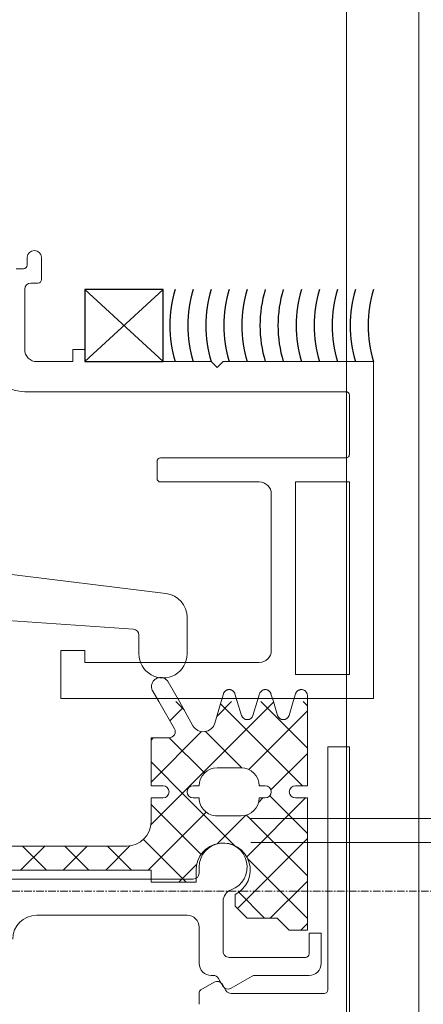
# Model space of a CAD drawing. Header units: inches. Extents: x -647532 to 3008597, y -136987 to 2557681.
# Tile 125 of 153: x 50000 to 50033, y 48773 to 48855. Entities that reach past the tile are written whole.
import ezdxf
from ezdxf import colors
from ezdxf.entities.mleader import LeaderData, LeaderLine
from ezdxf.enums import TextEntityAlignment as Align
from ezdxf.math import Vec2, Vec3

# ---------------------------------------------------------------- set-up
doc = ezdxf.new("R2010")
doc.units = ezdxf.units.IN
doc.header["$MEASUREMENT"] = 0
doc.linetypes.add('BIAL-IT1I-KGD-001-IN-DWG-141 LEVEL 2 - OVERALL FIRE EXIT PLAN$0$CENTER', pattern=[2, 1.25, -0.25, 0.25, -0.25])
doc.linetypes.add('BIAL-IT1I-KGD-001-IN-DWG-141 LEVEL 2 - OVERALL FIRE EXIT PLAN$0$HIDDEN', pattern=[9.525, 6.35, -3.175])
doc.layers.add('ARCH', color=8, linetype='Continuous')
for name, color, linetype, lineweight in [('FURN', 8, 'Continuous', 5), ('FURN-HATCH', 8, 'Continuous', 5), ('YD-EXTERNAL 1', 8, 'Continuous', 5)]:
    doc.layers.add(name, color=color, linetype=linetype, lineweight=lineweight)
doc.styles.add('ARIAL', font='arial.ttf')
doc.styles.get("Standard").update_dxf_attribs({"font": 'arial.ttf'})

# ---------------------------------------------------------------- blocks, each defined once
blk = doc.blocks.new('BIAL-IT1I-KGD-001-IN-DWG-141 LEVEL 2 - OVERALL FIRE EXIT PLAN$0$A$C4C907AF7')
at = {"linetype": 'BIAL-IT1I-KGD-001-IN-DWG-141 LEVEL 2 - OVERALL FIRE EXIT PLAN$0$CENTER', "ltscale": 0.5}
blk.add_line((100, 0), (100, 249.343), dxfattribs=at)
blk = doc.blocks.new('BIAL-IT1I-KGD-001-IN-DWG-141 LEVEL 2 - OVERALL FIRE EXIT PLAN$0$A$C258E6B3D')
for p, q in [((191.52, 4855.944), (191.52, 4868.444)), ((191.52, 4868.444), (219.52, 4868.444)), ((219.52, 4868.444), (219.52, 4842.444)), ((194.02, 4866.144), (194.02, 4839.444)), ((199.22, 4866.444), (194.32, 4866.444)), ((199.52, 4850.744), (199.52, 4866.144)), ((217.52, 4866.444), (201.52, 4866.444)), ((201.52, 4866.444), (201.52, 4861.944)), ((217.52, 4861.944), (217.52, 4866.444)), ((223.52, 4864.644), (223.52, 4866.444)), ((223.52, 4866.444), (323.52, 4866.444)), ((243.72, 4864.644), (223.52, 4864.644)), ((244.02, 4856.599), (244.02, 4864.344)), ((239.02, 4863.094), (239.02, 4864.094)), ((239.02, 4864.094), (241.52, 4864.094)), ((240.72, 4863.094), (239.02, 4863.094)), ((241.02, 4856.444), (241.02, 4862.794)), ((242.52, 4863.094), (242.52, 4858.596)), ((201.52, 4861.944), (217.52, 4861.944)), ((219.77, 4861.769), (220.928, 4861.418)), ((219.77, 4861.769), (220.928, 4861.418)), ((215.52, 4859.944), (202.52, 4859.944)), ((201.52, 4858.944), (201.52, 4850.744)), ((216.52, 4844.444), (216.52, 4858.944)), ((237.77, 4857.944), (236.77, 4856.944)), ((237.77, 4857.944), (236.77, 4856.944)), ((242.587, 4858.346), (243.592, 4856.606)), ((235.786, 4856.944), (236.77, 4856.944)), ((235.786, 4856.944), (236.77, 4856.944)), ((243.269, 4855.877), (243.77, 4856.166)), ((192.02, 4855.444), (191.52, 4855.944)), ((191.52, 4854.944), (192.02, 4855.444)), ((236.348, 4855.944), (240.52, 4855.944)), ((243.409, 4855.923), (242.77, 4855.554)), ((191.52, 4844.444), (191.52, 4854.944)), ((242.52, 4855.121), (242.52, 4854.944)), ((243.721, 4854.094), (243.086, 4855.194)), ((234.02, 4853.944), (233.52, 4853.944)), ((233.77, 4853.694), (234.77, 4853.694)), ((233.77, 4853.694), (234.77, 4853.694)), ((241.52, 4853.944), (238.52, 4853.944)), ((244.92, 4853.944), (243.981, 4853.944)), ((212.78, 4852.944), (215.8, 4852.944)), ((234.52, 4834.444), (234.52, 4853.444)), ((237.52, 4852.944), (237.52, 4840.444)), ((208.8, 4834.944), (210.795, 4851.187)), ((201.22, 4850.444), (199.82, 4850.444)), ((233.77, 4849.944), (234.77, 4849.944)), ((233.77, 4849.944), (234.77, 4849.944)), ((215.8, 4848.944), (214.252, 4848.944)), ((213.753, 4848.479), (212.805, 4834.916)), ((190.52, 4843.444), (190.52, 4844.444)), ((190.52, 4844.444), (191.52, 4844.444)), ((215.52, 4842.444), (215.52, 4844.444)), ((215.52, 4844.444), (216.52, 4844.444)), ((191.52, 4843.444), (190.52, 4843.444)), ((191.52, 4840.444), (191.52, 4843.444)), ((219.52, 4842.444), (215.52, 4842.444)), ((182.851, 4840.844), (184.701, 4840.844)), ((185.001, 4840.544), (185.001, 4839.944)), ((183.501, 4839.644), (182.851, 4839.644)), ((183.801, 4838.744), (183.801, 4839.344)), ((185.501, 4839.444), (190.52, 4839.444))]:
    blk.add_line(p, q)
at = {"linetype": 'BIAL-IT1I-KGD-001-IN-DWG-141 LEVEL 2 - OVERALL FIRE EXIT PLAN$0$HIDDEN'}
for p, q in [((219.27, 4862.944), (219.77, 4862.944)), ((219.27, 4862.944), (219.77, 4862.944)), ((219.131, 4861.963), (219.77, 4861.769)), ((219.131, 4861.963), (219.77, 4861.769)), ((219.119, 4859.92), (219.77, 4860.118)), ((219.119, 4859.92), (219.77, 4860.118)), ((219.119, 4858.967), (219.77, 4858.769)), ((219.119, 4858.967), (219.77, 4858.769)), ((219.119, 4856.92), (219.77, 4857.118)), ((219.119, 4856.92), (219.77, 4857.118)), ((219.119, 4855.967), (219.77, 4855.776)), ((219.119, 4855.967), (219.77, 4855.776)), ((218.126, 4851.374), (219.77, 4852.301)), ((218.126, 4851.374), (219.77, 4852.301)), ((218.895, 4850.086), (219.77, 4850.591)), ((218.895, 4850.086), (219.77, 4850.591))]:
    blk.add_line(p, q, dxfattribs=at)
at = {"lineweight": -3, "ltscale": 1000}
for p, q in [((223.644, 4862.944), (219.77, 4859.07)), ((220.108, 4862.944), (219.77, 4862.606)), ((223.644, 4862.944), (219.77, 4859.07)), ((220.108, 4862.944), (219.77, 4862.606)), ((220.54, 4862.944), (225.409, 4858.074)), ((220.54, 4862.944), (225.409, 4858.074)), ((224.075, 4862.944), (227.104, 4859.915)), ((224.075, 4862.944), (227.104, 4859.915)), ((230.715, 4862.944), (227.77, 4859.999)), ((230.715, 4862.944), (227.77, 4859.999)), ((227.77, 4862.784), (232.656, 4857.899)), ((227.77, 4862.784), (232.656, 4857.899)), ((234.25, 4862.944), (229.201, 4857.894)), ((234.25, 4862.944), (229.201, 4857.894)), ((231.146, 4862.944), (236.958, 4857.132)), ((231.146, 4862.944), (236.958, 4857.132)), ((237.786, 4862.944), (232.83, 4857.988)), ((237.786, 4862.944), (232.83, 4857.988)), ((234.682, 4862.944), (237.77, 4859.855)), ((234.682, 4862.944), (237.77, 4859.855)), ((238.217, 4862.944), (238.77, 4862.391)), ((238.217, 4862.944), (238.77, 4862.391)), ((226.77, 4862.535), (219.957, 4855.722)), ((226.77, 4862.535), (219.957, 4855.722)), ((219.816, 4860.132), (227.77, 4852.178)), ((219.816, 4860.132), (227.77, 4852.178)), ((227.77, 4859.999), (227.595, 4859.824)), ((227.77, 4859.999), (227.595, 4859.824)), ((237.77, 4859.393), (235.613, 4857.235)), ((237.77, 4859.393), (235.613, 4857.235)), ((226.77, 4858.999), (226.714, 4858.943)), ((226.77, 4858.999), (226.714, 4858.943)), ((227.77, 4859.249), (228.116, 4858.903)), ((227.77, 4859.249), (228.116, 4858.903)), ((229.23, 4857.789), (231.577, 4855.442)), ((229.23, 4857.789), (231.577, 4855.442)), ((225.271, 4857.5), (222.254, 4854.483)), ((225.271, 4857.5), (222.254, 4854.483)), ((219.77, 4856.642), (220.994, 4855.418)), ((219.77, 4856.642), (220.994, 4855.418)), ((231.726, 4856.884), (227.77, 4852.928)), ((231.726, 4856.884), (227.77, 4852.928)), ((228.957, 4854.526), (233.77, 4849.713)), ((228.957, 4854.526), (233.77, 4849.713)), ((222.261, 4854.151), (226.469, 4849.944)), ((222.261, 4854.151), (226.469, 4849.944)), ((225.7, 4854.393), (222.77, 4851.464)), ((225.7, 4854.393), (222.77, 4851.464)), ((232.479, 4854.101), (228.321, 4849.944)), ((232.479, 4854.101), (228.321, 4849.944)), ((233.269, 4853.75), (234.77, 4852.249)), ((233.269, 4853.75), (234.77, 4852.249)), ((227.77, 4852.928), (224.786, 4849.944)), ((227.77, 4852.928), (224.786, 4849.944)), ((234.77, 4852.857), (231.227, 4849.314)), ((234.77, 4852.857), (231.227, 4849.314)), ((220.462, 4852.69), (219.77, 4851.999)), ((220.462, 4852.69), (219.77, 4851.999)), ((220.286, 4852.591), (221.365, 4851.512)), ((220.286, 4852.591), (221.365, 4851.512)), ((227.77, 4852.178), (230.02, 4849.928)), ((227.77, 4852.178), (230.02, 4849.928)), ((191.52, 4844.444), (185.52, 4850.944)), ((191.52, 4850.944), (185.52, 4844.444)), ((191.52, 4844.444), (185.52, 4850.944)), ((191.52, 4850.944), (185.52, 4844.444)), ((191.52, 4850.944), (185.52, 4850.944)), ((185.52, 4850.944), (185.52, 4844.444)), ((191.52, 4850.944), (185.52, 4850.944)), ((185.52, 4850.944), (185.52, 4844.444)), ((191.52, 4844.444), (191.52, 4850.944)), ((191.52, 4844.444), (191.52, 4850.944)), ((222.77, 4850.107), (222.933, 4849.944)), ((222.77, 4850.107), (222.933, 4849.944)), ((231.754, 4848.194), (233.77, 4846.178)), ((231.754, 4848.194), (233.77, 4846.178)), ((233.77, 4848.321), (231.77, 4846.321)), ((233.77, 4848.321), (231.77, 4846.321)), ((233.77, 4844.786), (231.77, 4842.786)), ((233.77, 4844.786), (231.77, 4842.786)), ((231.77, 4844.642), (233.77, 4842.642)), ((231.77, 4844.642), (233.77, 4842.642)), ((185.52, 4844.444), (191.52, 4844.444)), ((185.52, 4844.444), (191.52, 4844.444)), ((233.77, 4841.25), (231.77, 4839.25)), ((233.77, 4841.25), (231.77, 4839.25)), ((231.77, 4841.107), (233.77, 4839.107)), ((231.77, 4841.107), (233.77, 4839.107))]:
    blk.add_line(p, q, dxfattribs=at)
at = {"linetype": 'Continuous'}
for p, q in [((219.77, 4862.944), (226.77, 4862.944)), ((219.77, 4862.944), (226.77, 4862.944)), ((226.77, 4862.944), (226.77, 4861.944)), ((226.77, 4862.944), (226.77, 4861.944)), ((227.77, 4861.944), (227.77, 4862.944)), ((227.77, 4862.944), (238.77, 4862.944)), ((227.77, 4861.944), (227.77, 4862.944)), ((227.77, 4862.944), (238.77, 4862.944)), ((238.77, 4862.944), (238.77, 4861.444)), ((238.77, 4862.944), (238.77, 4861.444)), ((238.77, 4861.444), (237.77, 4860.444)), ((238.77, 4861.444), (237.77, 4860.444)), ((219.77, 4860.118), (220.928, 4860.469)), ((219.77, 4860.118), (220.928, 4860.469)), ((237.77, 4860.444), (237.77, 4857.944)), ((237.77, 4860.444), (237.77, 4857.944)), ((226.77, 4859.444), (226.77, 4858.944)), ((226.77, 4859.444), (226.77, 4858.944)), ((227.77, 4859.444), (227.77, 4858.944)), ((227.77, 4859.444), (227.77, 4858.944)), ((219.77, 4858.769), (220.928, 4858.418)), ((219.77, 4858.769), (220.928, 4858.418)), ((219.77, 4857.118), (220.928, 4857.469)), ((219.77, 4857.118), (220.928, 4857.469)), ((225.27, 4857.444), (225.27, 4855.444)), ((225.27, 4857.444), (225.27, 4855.444)), ((229.27, 4857.444), (229.27, 4855.444)), ((229.27, 4857.444), (229.27, 4855.444)), ((219.77, 4855.776), (221.562, 4855.252)), ((219.77, 4855.776), (221.562, 4855.252)), ((226.77, 4853.444), (226.77, 4853.944)), ((226.77, 4853.444), (226.77, 4853.944)), ((227.77, 4853.444), (227.77, 4853.944)), ((227.77, 4853.444), (227.77, 4853.944)), ((234.77, 4849.944), (234.77, 4853.694)), ((234.77, 4849.944), (234.77, 4853.694)), ((219.77, 4852.301), (221.771, 4853.429)), ((219.77, 4852.301), (221.771, 4853.429)), ((219.77, 4850.591), (222.02, 4851.89)), ((219.77, 4850.591), (222.02, 4851.89)), ((222.77, 4849.944), (222.77, 4851.457)), ((222.77, 4849.944), (222.77, 4851.457)), ((226.77, 4849.944), (226.77, 4850.944)), ((226.77, 4849.944), (226.77, 4850.944)), ((227.77, 4849.944), (227.77, 4850.944)), ((227.77, 4849.944), (227.77, 4850.944)), ((222.77, 4849.944), (226.77, 4849.944)), ((222.77, 4849.944), (226.77, 4849.944)), ((227.77, 4849.944), (229.77, 4849.944)), ((227.77, 4849.944), (229.77, 4849.944)), ((233.77, 4834.944), (233.77, 4849.944)), ((233.77, 4834.944), (233.77, 4849.944)), ((231.77, 4847.944), (231.77, 4836.151)), ((231.77, 4847.944), (231.77, 4836.151))]:
    blk.add_line(p, q, dxfattribs=at)
at = {"lineweight": -3, "ltscale": 1000}
for centre in [(188.52, 4878.348), (188.52, 4878.348), (188.52, 4876.848), (188.52, 4876.848), (188.52, 4875.348), (188.52, 4875.348), (188.52, 4873.848), (188.52, 4873.848), (188.52, 4872.348), (188.52, 4872.348), (188.52, 4870.848), (188.52, 4870.848), (188.52, 4869.348), (188.52, 4869.348), (188.52, 4867.848), (188.52, 4867.848), (188.52, 4866.348), (188.52, 4866.348), (188.52, 4864.848), (188.52, 4864.848), (188.52, 4863.348), (188.52, 4863.348), (188.52, 4861.848), (188.52, 4861.848)]:
    blk.add_arc(centre, 10.349, 253.14826, 286.85174, dxfattribs=at)
for centre, radius, start, end in [((194.32, 4866.144), 0.3, 90, 180), ((199.22, 4866.144), 0.3, 360, 90), ((243.72, 4864.344), 0.3, 360, 90), ((241.52, 4863.094), 1, 0, 90), ((240.72, 4862.794), 0.3, 0, 90), ((202.52, 4858.944), 1, 90, 180), ((215.52, 4858.944), 1, 0, 90), ((243.02, 4858.596), 0.5, 180, 210), ((233.77, 4855.944), 2.25, 26.3878, 270), ((233.77, 4855.944), 2.25, 26.3878, 270), ((233.52, 4855.944), 2, 19.47122, 270.00494), ((236.348, 4856.944), 1, 199.47122, 270), ((240.52, 4856.444), 0.5, 270, 0), ((243.159, 4856.356), 0.5, 300, 30), ((243.52, 4856.599), 0.5, 300, 0), ((243.02, 4855.121), 0.5, 120, 180), ((243.519, 4855.444), 0.5, 120, 210), ((241.52, 4854.944), 1, 270, 0), ((234.02, 4853.444), 0.5, 360, 90), ((238.52, 4852.944), 1, 90, 180), ((243.981, 4854.244), 0.3, 210, 270), ((212.78, 4850.944), 2, 90, 173), ((215.8, 4850.944), 2, 270, 90), ((199.82, 4850.744), 0.3, 180, 270), ((201.22, 4850.744), 0.3, 270, 360), ((214.252, 4848.444), 0.5, 90, 176), ((182.902, 4840.244), 0.602, 94.88591, 265.11627), ((184.701, 4840.544), 0.3, 0, 90), ((185.501, 4839.944), 0.5, 180, 270), ((190.52, 4840.444), 1, 270, 0), ((239.52, 4840.444), 2, 180, 270), ((183.501, 4839.344), 0.3, 0, 90), ((191.02, 4839.444), 3, 270, 360)]:
    blk.add_arc(centre, radius, start, end)
at = {"linetype": 'BIAL-IT1I-KGD-001-IN-DWG-141 LEVEL 2 - OVERALL FIRE EXIT PLAN$0$HIDDEN'}
for centre, radius, start, end in [((219.27, 4862.444), 0.5, 90, 253.82721), ((219.27, 4862.444), 0.5, 90, 253.82721), ((219.27, 4859.444), 0.5, 107.58975, 252.41025), ((219.27, 4859.444), 0.5, 107.58975, 252.41025), ((219.27, 4856.444), 0.5, 107.58975, 252.41025), ((219.27, 4856.444), 0.5, 107.58975, 252.41025), ((218.52, 4850.735), 0.75, 120, 300), ((218.52, 4850.735), 0.75, 120, 300)]:
    blk.add_arc(centre, radius, start, end, dxfattribs=at)
at = {"linetype": 'Continuous'}
for centre, radius, start, end in [((227.27, 4861.944), 0.5, 180, 0), ((227.27, 4861.944), 0.5, 180, 0), ((220.77, 4860.944), 0.5, 288.43495, 71.56505), ((220.77, 4860.944), 0.5, 288.43495, 71.56505), ((227.27, 4859.444), 0.5, 0, 180), ((227.27, 4859.444), 0.5, 0, 180), ((226.77, 4857.444), 1.5, 90, 180), ((226.77, 4857.444), 1.5, 90, 180), ((227.77, 4857.444), 1.5, 0, 90), ((227.77, 4857.444), 1.5, 0, 90), ((220.77, 4857.944), 0.5, 288.43495, 71.56505), ((220.77, 4857.944), 0.5, 288.43495, 71.56505), ((221.271, 4854.295), 1, 300, 73.11871), ((221.271, 4854.295), 1, 300, 73.11871), ((226.77, 4855.444), 1.5, 180, 270), ((226.77, 4855.444), 1.5, 180, 270), ((227.77, 4855.444), 1.5, 270, 0), ((227.77, 4855.444), 1.5, 270, 0), ((227.27, 4853.444), 0.5, 180, 0), ((227.27, 4853.444), 0.5, 180, 0), ((222.27, 4851.457), 0.5, 0, 120), ((222.27, 4851.457), 0.5, 0, 120), ((227.27, 4850.944), 0.5, 0, 180), ((227.27, 4850.944), 0.5, 0, 180), ((229.77, 4847.944), 2, 359.99724, 89.99723), ((229.77, 4847.944), 2, 359.99724, 89.99723)]:
    blk.add_arc(centre, radius, start, end, dxfattribs=at)
blk = doc.blocks.new('BIAL-IT1I-KGD-001-IN-DWG-141 LEVEL 2 - OVERALL FIRE EXIT PLAN$0$TYPE 2')
blk.add_lwpolyline([(4082, 52.802), (118, 52.802), (118, 58.802), (4082, 58.802)])
blk = doc.blocks.new('_TagSlot')
at = {"color": 0, "linetype": 'ByBlock', "lineweight": -2, "transparency": 16777216}
for p, q in [((-4, 4), (4, 4)), ((-4, -4), (4, -4))]:
    blk.add_line(p, q, dxfattribs=at)
for centre, start, end in [((-4, 0), 90, 270), ((4, 0), 270, 90)]:
    blk.add_arc(centre, 4, start, end, dxfattribs=at)
at = {"layer": 'FURN', "color": 0, "transparency": 16777216, "style": 'ARIAL'}
blk.add_attdef('M-01', text='', height=2.5, dxfattribs=at).set_placement((0, -1.5), align=Align.CENTER)
blk = doc.blocks.new('_DotSmall')
at = {"color": 0, "linetype": 'ByBlock', "const_width": 0.5}
blk.add_lwpolyline([(-0.0625, 0, 1), (0.0625, 0, 1)], format="xyb", close=True, dxfattribs=at)
blk = doc.blocks.new('ARCH')
at = {"layer": 'YD-EXTERNAL 1'}
for p, q in [((50018.893, 48788.397), (50224.625, 48788.397)), ((50018.893, 48786.397), (50224.625, 48786.397))]:
    blk.add_line(p, q, dxfattribs=at)
at = {"layer": 'YD-EXTERNAL 1', "rotation": 269.9999999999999}
for name, p in [('BIAL-IT1I-KGD-001-IN-DWG-141 LEVEL 2 - OVERALL FIRE EXIT PLAN$0$TYPE 2', (49974.044, 52662.363)), ('BIAL-IT1I-KGD-001-IN-DWG-141 LEVEL 2 - OVERALL FIRE EXIT PLAN$0$A$C258E6B3D', (45160.642, 49017.883))]:
    blk.add_blockref(name, p, dxfattribs=at)
at = {"layer": 'YD-EXTERNAL 1', "xscale": -1, "rotation": 269.9999999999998}
blk.add_blockref('BIAL-IT1I-KGD-001-IN-DWG-141 LEVEL 2 - OVERALL FIRE EXIT PLAN$0$A$C4C907AF7', (49984.044, 48682.363), dxfattribs=at)
at = {"layer": 'FURN-HATCH', "linetype": 'Continuous'}
ml = blk.add_multileader_block('Standard', dxfattribs=at)
ml.set_content('_TagSlot', color=256, scale=-11.71875)
ml.set_attribute('M-01', 'VNR1', width=0)
ml.set_leader_properties(color=256, linetype='ByLayer', lineweight=-1)
ml.set_arrow_properties(name='DOTSMALL')
ml.build(insert=Vec2(0, 0))
ml.multileader.update_dxf_attribs({"dogleg_length": 115.809, "arrow_head_size": 28.235})
ctx = ml.context
ctx.base_point, ctx.char_height, ctx.arrow_head_size, ctx.landing_gap_size, ctx.plane_origin = Vec3(101476.346, 52296.962), 200, 28.235, 4, Vec3(100757.024, 52076.672)
notes = []
notes.append((ctx, [(0, (0, 0, 0), (0, 0), (1, 0), 1, [])]))
ctx.block.insert, ctx.block.rotation, ctx.block.scale = Vec3(101570.096, 52296.962), 3.141593, Vec3(-11.71875, 11.71875, 11.71875)
ml = blk.add_multileader_block('Standard', dxfattribs=at)
ml.set_content('_TagSlot', color=256, scale=-11.71875)
ml.set_attribute('M-01', 'VNR1', width=0)
ml.set_leader_properties(color=256, linetype='ByLayer', lineweight=-1)
ml.set_arrow_properties(name='DOTSMALL')
ml.build(insert=Vec2(0, 0))
ml.multileader.update_dxf_attribs({"dogleg_length": 115.809, "arrow_head_size": 28.235})
ctx = ml.context
ctx.base_point, ctx.char_height, ctx.arrow_head_size, ctx.landing_gap_size, ctx.plane_origin = Vec3(97954.669, 52254.917), 200, 28.235, 4, Vec3(97235.347, 52034.627)
notes.append((ctx, [(0, (0, 0, 0), (0, 0), (1, 0), 1, [])]))
ctx.block.insert, ctx.block.rotation, ctx.block.scale = Vec3(98048.419, 52254.917), 3.141593, Vec3(-11.71875, 11.71875, 11.71875)
ml = blk.add_multileader_block('Standard', dxfattribs=at)
ml.set_content('_TagSlot', color=256, scale=-11.71875)
ml.set_attribute('M-01', 'VNR1', width=0)
ml.set_leader_properties(color=256, linetype='ByLayer', lineweight=-1)
ml.set_arrow_properties(name='DOTSMALL')
ml.build(insert=Vec2(0, 0))
ml.multileader.update_dxf_attribs({"dogleg_length": 115.809, "arrow_head_size": 28.235})
ctx = ml.context
ctx.base_point, ctx.char_height, ctx.arrow_head_size, ctx.landing_gap_size, ctx.plane_origin = Vec3(99751.234, 51693.272), 200, 28.235, 4, Vec3(99031.911, 51472.982)
notes.append((ctx, [(0, (0, 0, 0), (0, 0), (1, 0), 1, [])]))
ctx.block.insert, ctx.block.rotation, ctx.block.scale = Vec3(99844.984, 51693.272), 3.141593, Vec3(-11.71875, 11.71875, 11.71875)
for ctx, leaders in notes:
    for number, flags, end, landing, length, lines in leaders:
        leader = LeaderData()
        leader.index, (leader.has_last_leader_line, leader.has_dogleg_vector, leader.attachment_direction) = number, flags
        leader.last_leader_point, leader.dogleg_vector, leader.dogleg_length = Vec3(end), Vec3(landing), length
        for number, points, colour, breaks in lines:
            line = LeaderLine()
            line.index, line.vertices, line.color, line.breaks = number, Vec3.list(points), colors.encode_raw_color(colour), breaks
            leader.lines.append(line)
        ctx.leaders.append(leader)

msp = doc.modelspace()

# ---------------------------------------------------------------- block references
at = {"layer": 'ARCH'}
msp.add_blockref('ARCH', (0, 0), dxfattribs=at)

doc.saveas('drawing.dxf')
